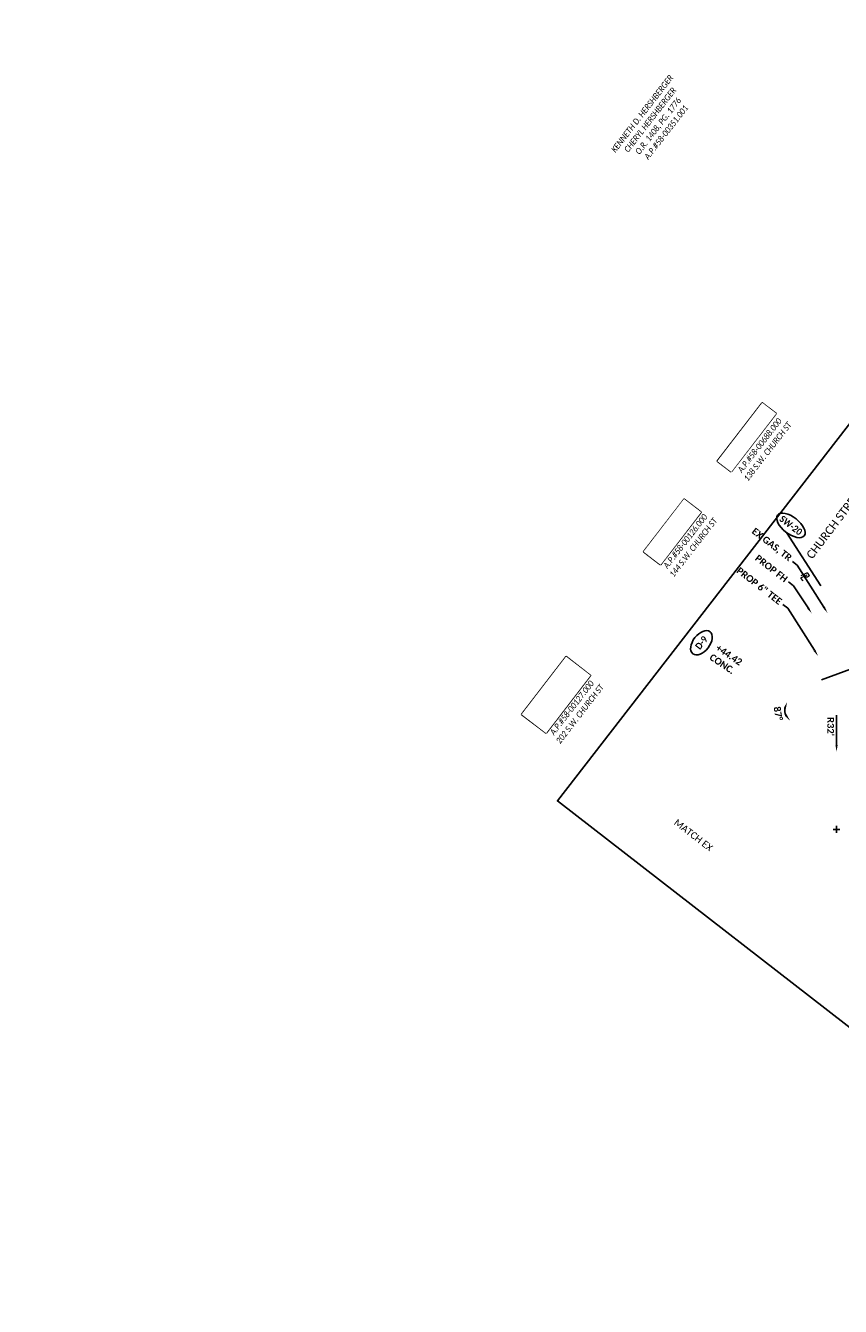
# Model space of a CAD drawing. Header units: feet. Extents: x 2204748 to 2209851, y 304262 to 307692.
# Tile 4 of 28: x 2205358 to 2205694, y 306364 to 306892. Entities that reach past the tile are written whole.
import ezdxf
from ezdxf import colors
from ezdxf.entities.mleader import LeaderData, LeaderLine
from ezdxf.math import Vec2, Vec3

# ---------------------------------------------------------------- set-up
doc = ezdxf.new("R2010")
doc.units = ezdxf.units.FT
doc.header["$MEASUREMENT"] = 0
doc.set_wipeout_variables(frame=1)
doc.linetypes.add('setbackex', pattern=[1.4, 1.3, -0.1])
for name, color, linetype in [('0_Text+_Line_Mask', 9, 'Continuous'), ('DV_X_Owner_Labels', 7, 'setbackex'), ('DV_X_Text', 7, 'Continuous'), ('RW_X_Text', 7, 'Continuous'), ('SH_TextM', 7, 'Continuous')]:
    doc.layers.add(name, color=color, linetype=linetype)
doc.layers.add('SH_VPort', color=5, linetype='Continuous', plot=False)
doc.styles.add('Simplex Normal (0.14)', font='calibri.ttf', dxfattribs={"height": 0.14})
doc.styles.add('Slanted Normal (0.125) Font 31', font='calibrii.ttf', dxfattribs={"width": 0.9, "height": 0.125})
doc.styles.add('Slanted-Normal', font='calibriz.ttf', dxfattribs={"height": 0.14})
doc.styles.add('Slanted-Sub Title', font='calibriz.ttf', dxfattribs={"height": 0.17})
doc.styles.add('Straight Normal (0.14) Font 30', font='calibrib.ttf', dxfattribs={"height": 0.14})
doc.styles.add('Straight-Normal', font='calibrib.ttf', dxfattribs={"height": 0.14})
doc.dimstyles.new('Dec Straight 0', dxfattribs={"dimtxt": 0.14, "dimasz": 0.14, "dimexe": 0.07, "dimexo": 0.07, "dimgap": 0.05, "dimtad": 1, "dimdec": 0, "dimzin": 0, "dimdsep": 46, "dimtxsty": 'Straight Normal (0.14) Font 30', "dimcen": 0.07, "dimclrd": 9, "dimclre": 9, "dimclrt": 256, "dimadec": 0, "dimazin": 0, "dimtfac": 1, "dimtdec": 0, "dimtofl": 0, "dimtmove": 2, "dimatfit": 3, "dimfxl": 1, "dimtolj": 1, "dimtzin": 0, "dimlwd": 25, "dimlwe": 25, "dimarcsym": 0})

# ---------------------------------------------------------------- blocks, each defined once
blk = doc.blocks.new('PL')
at = {"layer": 'DV_X_Text', "char_height": 0.14, "attachment_point": 1, "style": 'Simplex Normal (0.14)'}
for s, insert, width in [('{\\Fsimplex|c0;\\Q15;P}', (-0.028, 0.106), 0.15221), ('{\\Fsimplex|c0;\\Q15;L}', (0.002, 0.072), 0.05119)]:
    blk.add_mtext(s, dxfattribs=dict(at, insert=insert, width=width))
blk = doc.blocks.new('*D988')
at = {"color": 9, "lineweight": 25, "transparency": 16777216}
blk.add_arc((2206069.04, 306327.8), 5.2, 353.6535, 21.1968, dxfattribs=at)
at = {"color": 9, "transparency": 16777216}
for points in [[(2206073.52, 306329.4), (2206074.27, 306329.96), (2206072.22, 306331.92)], [(2206074.65, 306327.05), (2206073.78, 306327.4), (2206073.17, 306324.62)]]:
    blk.add_solid(points, dxfattribs=at)
at = {"layer": 'Defpoints', "color": 0, "transparency": 16777216}
for p in [(2205670.07, 306634.7), (2206093.44, 306359.5), (2206069.04, 306327.8), (2206073.85, 306329.78), (2206842.8, 305732.6)]:
    blk.add_point(p, dxfattribs=at)
at = {"transparency": 16777216, "insert": (2206076.88, 306328.17), "char_height": 2.8, "attachment_point": 5, "rotation": 272.7622, "style": 'Straight Normal (0.14) Font 30'}
blk.add_mtext('\\A1;90%%D', dxfattribs=at)
blk = doc.blocks.new('*D989')
at = {"color": 9, "lineweight": 25, "transparency": 16777216}
blk.add_arc((2205756.83, 306567.96), 5.2, 353.6535, 21.1968, dxfattribs=at)
at = {"color": 9, "transparency": 16777216}
for points in [[(2205761.31, 306569.56), (2205762.05, 306570.12), (2205760, 306572.09)], [(2205762.43, 306567.21), (2205761.57, 306567.56), (2205760.95, 306564.79)]]:
    blk.add_solid(points, dxfattribs=at)
at = {"layer": 'Defpoints', "color": 0, "transparency": 16777216}
for p in [(2205357.85, 306874.87), (2205781.22, 306599.66), (2205756.83, 306567.96), (2205761.64, 306569.95), (2206530.58, 305972.77)]:
    blk.add_point(p, dxfattribs=at)
at = {"transparency": 16777216, "insert": (2205764.67, 306568.34), "char_height": 2.8, "attachment_point": 5, "rotation": 272.7622, "style": 'Straight Normal (0.14) Font 30'}
blk.add_mtext('\\A1;90%%D', dxfattribs=at)
blk = doc.blocks.new('*D993')
at = {"color": 9, "lineweight": 25, "transparency": 16777216}
blk.add_line((2206349.28, 306106.32), (2206350.07, 306107.34), dxfattribs=at)
blk.add_arc((2206352.14, 306110.03), 4.79, 266.3847, 288.4782, dxfattribs=at)
at = {"color": 9, "transparency": 16777216}
for points in [[(2206351.67, 306104.81), (2206352, 306105.68), (2206349.22, 306106.23)], [(2206353.39, 306105.86), (2206353.93, 306105.1), (2206355.94, 306107.11)]]:
    blk.add_solid(points, dxfattribs=at)
at = {"layer": 'Defpoints', "color": 0, "transparency": 16777216}
for p in [(2205670.07, 306634.7), (2206348.43, 306105.21), (2206351.51, 306105.28), (2206324.04, 306073.5), (2206842.8, 305732.6)]:
    blk.add_point(p, dxfattribs=at)
at = {"transparency": 16777216, "insert": (2206354.02, 306102.83), "char_height": 2.8, "attachment_point": 5, "rotation": 14.616, "style": 'Straight Normal (0.14) Font 30'}
blk.add_mtext('\\A1;90%%D', dxfattribs=at)
blk = doc.blocks.new('*D995')
at = {"layer": 'Defpoints', "color": 0, "transparency": 16777216}
for p in [(2205692.15, 306592.94), (2205692.15, 306560.94)]:
    blk.add_point(p, dxfattribs=at)
at = {"layer": 'SH_TextM', "color": 9, "lineweight": 25, "transparency": 16777216}
for p, q in [((2205692.15, 306607.96), (2205692.15, 306595.74)), ((2205692.15, 306559.54), (2205692.15, 306562.34)), ((2205690.75, 306560.94), (2205693.55, 306560.94))]:
    blk.add_line(p, q, dxfattribs=at)
at = {"layer": 'SH_TextM', "color": 9, "transparency": 16777216}
blk.add_solid([(2205691.69, 306595.74), (2205692.62, 306595.74), (2205692.15, 306592.94)], dxfattribs=at)
at = {"layer": 'SH_TextM', "transparency": 16777216, "insert": (2205689.71, 306603.25), "char_height": 2.8, "attachment_point": 5, "rotation": 270, "style": 'Straight Normal (0.14) Font 30'}
blk.add_mtext("\\A1;R32'", dxfattribs=at)
blk = doc.blocks.new('*D1029')
at = {"layer": 'Defpoints', "color": 0, "transparency": 16777216}
for p in [(2205984.98, 307009.34), (2205639.17, 306635.7), (2205670.79, 306610.72), (2205676.39, 306610.18), (2205649.22, 306575.04)]:
    blk.add_point(p, dxfattribs=at)
at = {"layer": 'SH_TextM', "color": 9, "lineweight": 25, "transparency": 16777216}
blk.add_arc((2205676.39, 306610.18), 5.62, 174.3849, 203.4665, dxfattribs=at)
at = {"layer": 'SH_TextM', "color": 9, "transparency": 16777216}
for points in [[(2205670.35, 306610.89), (2205671.23, 306610.57), (2205671.75, 306613.36)], [(2205671.6, 306608.23), (2205670.86, 306607.66), (2205672.95, 306605.73)]]:
    blk.add_solid(points, dxfattribs=at)
at = {"layer": 'SH_TextM', "transparency": 16777216, "insert": (2205668.05, 306608.62), "char_height": 2.8, "attachment_point": 5, "rotation": 280.6318, "style": 'Straight Normal (0.14) Font 30'}
blk.add_mtext('\\A1;87%%D', dxfattribs=at)

msp = doc.modelspace()

# ---------------------------------------------------------------- linework, layer by layer
at = {"layer": '0_Text+_Line_Mask'}
for points in [[(2205648.76, 306708.19), (2205642.99, 306712.63), (2205661.52, 306736.71), (2205667.29, 306732.27)], [(2205619.63, 306669.92), (2205612.57, 306675.35), (2205629.27, 306697.05), (2205636.32, 306691.62)], [(2205572.41, 306600.56), (2205562.33, 306608.31), (2205580.65, 306632.12), (2205590.72, 306624.37)]]:
    msp.add_lwpolyline(points, close=True, dxfattribs=at)
at = {"layer": 'SH_TextM', "elevation": -658.73}
msp.add_lwpolyline([(2205671.51, 306683.25), (2205685.67, 306661.33)], dxfattribs=at)
at = {"layer": 'SH_TextM'}
msp.add_lwpolyline([(2205776.71, 306625.83), (2205750.29, 306646.15), (2205685.92, 306622.51)], dxfattribs=at)
msp.add_ellipse((2205673.35, 306686.17, -658.73), major_axis=(-5.49, 4.26), ratio=0.495819, dxfattribs=at)
at = {"layer": 'SH_VPort', "elevation": -658.73}
msp.add_lwpolyline([(2205703.71, 306736.02), (2206142.78, 306395.69), (2206016.13, 306232.3), (2205577.06, 306572.63)], close=True, dxfattribs=at)

# ---------------------------------------------------------------- block references
at = {"layer": 'DV_X_Text', "xscale": 20, "yscale": 20, "zscale": 20, "rotation": 310.4912257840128}
msp.add_blockref('PL', (2205677.97, 306665.71), dxfattribs=at)

# ---------------------------------------------------------------- texts
at = {"layer": 'DV_X_Owner_Labels', "char_height": 2.5, "width": 97.223, "attachment_point": 2, "rotation": 52.1945, "style": 'Slanted Normal (0.125) Font 31'}
for s, insert in [('KENNETH D. HERSHBERGER\\PCHERYL HERSHBERGER\\PO.R. 1408, PG. 1776\\PA.P.#58-00351.001', (2205611.02, 306856.61)), ('MARCIA K. TROYER\\PO.R. 1157, PG. 2467\\PA.P.#58-00688.000\\P138 S.W. CHURCH ST', (2205652.85, 306725.04)), ('LEE R. YODER\\PD.V. 688, PG. 282\\PA.P.#58-00126.000\\P144 S.W. CHURCH ST', (2205622.2, 306685.51)), ('MYRON R. YODER\\PHEATHER M. YODER\\PD.V. 694, PG. 446\\PA.P.#58-00127.000\\P202 S.W. CHURCH ST', (2205572.15, 306619.45))]:
    msp.add_mtext(s, dxfattribs=dict(at, insert=insert))
at = {"layer": 'RW_X_Text', "style": 'Slanted-Sub Title'}
msp.add_text('CHURCH STREET SW', height=3.4, rotation=52.7517, dxfattribs=at).set_placement((2205682.13, 306672.04))
at = {"layer": 'SH_TextM', "char_height": 2.8}
for s, insert, width, attachment_point, rotation, style in [('{\\W0.9;SW-20}', (2205673.35, 306686.17, -658.73), 13.0687, 5, 322.431, 'Straight-Normal'), ('MATCH EX', (2205626.54, 306565.42), 21.2433, 1, 322.5, 'Slanted-Normal')]:
    msp.add_mtext(s, dxfattribs=dict(at, insert=insert, width=width, attachment_point=attachment_point, rotation=rotation, style=style))

# ---------------------------------------------------------------- dimensions: what is measured, and where the dimension line sits
for base, line2, picture, middle in [((2206073.85, 306329.78), ((2206093.44, 306359.5), (2206069.04, 306327.8)), '*D988', (2206076.88, 306328.17)), ((2206351.51, 306105.28), ((2206348.43, 306105.21), (2206324.04, 306073.5)), '*D993', (2206354.02, 306102.83))]:
    dim = msp.add_angular_dim_2l(base=base, line1=((2205670.07, 306634.7), (2206842.8, 305732.6)), line2=line2, text='90%%D', dimstyle='Dec Straight 0', override={"dimscale": 0, "dimpost": "'"})
    dim.commit()
    dim.dimension.update_dxf_attribs({"geometry": picture, "text_midpoint": middle, "dimtype": 162})
at = {"layer": 'SH_TextM'}
dim = msp.add_radius_dim(center=(2205692.15, 306560.94), mpoint=(2205692.15, 306592.94), dimstyle='Dec Straight 0', override={"dimpost": "'"}, dxfattribs=at)
dim.commit()
dim.dimension.update_dxf_attribs({"geometry": '*D995', "text_midpoint": (2205689.71, 306603.25)})

# ---------------------------------------------------------------- leaders
ml = msp.add_multileader_mtext('Standard', dxfattribs=at)
ml.set_content('EX GAS, TR', color=256, style='Straight Normal (0.14) Font 30')
ml.set_leader_properties(color=256, linetype='Continuous', lineweight=-1)
ml.build(insert=Vec2(0, 0))
ml.multileader.update_dxf_attribs({"text_right_attachment_type": 3, "dogleg_length": 0.125, "arrow_head_size": 2.8})
ctx = ml.context
ctx.base_point, ctx.char_height, ctx.arrow_head_size, ctx.landing_gap_size, ctx.plane_origin, ctx.plane_x_axis, ctx.plane_y_axis = Vec3(2205656.64, 306684.83, -658.73), 2.8, 2.8, 1.2, Vec3(2205688.43, 306650.09, -658.73), Vec3(0.790369, -0.612631), Vec3(0.612631, 0.790369)
ctx.right_attachment, ctx.text_align_type = 3, 2
notes = []
notes.append((ctx, [(0, (1, 1, 0), (2205675.93, 306669.83, -658.73), (-0.790369, 0.612631), 2.5, [(0, [(2205688.43, 306650.09, -658.73)], 0, [])])]))
ctx.mtext.insert, ctx.mtext.text_direction, ctx.mtext.rotation, ctx.mtext.alignment, ctx.mtext.flow_direction = Vec3(2205674.08, 306673.48, -658.73), Vec3(0.790369, -0.612631), 5.6238, 3, 5
ml = msp.add_multileader_mtext('Standard', dxfattribs=at)
ml.set_content('PROP FH', color=256, style='Straight Normal (0.14) Font 30')
ml.set_leader_properties(color=256, linetype='Continuous', lineweight=-1)
ml.build(insert=Vec2(0, 0))
ml.multileader.update_dxf_attribs({"text_right_attachment_type": 3, "dogleg_length": 0.125, "arrow_head_size": 2.8})
ctx = ml.context
ctx.base_point, ctx.char_height, ctx.arrow_head_size, ctx.landing_gap_size, ctx.plane_origin, ctx.plane_x_axis, ctx.plane_y_axis = Vec3(2205658.38, 306673.78, -658.73), 2.8, 2.8, 1.2, Vec3(2205681.94, 306649.87, -658.73), Vec3(0.790369, -0.612631), Vec3(0.612631, 0.790369)
ctx.right_attachment, ctx.text_align_type = 3, 2
notes.append((ctx, [(0, (1, 1, 0), (2205674.37, 306661.34, -658.73), (-0.790369, 0.612631), 2.5, [(0, [(2205681.94, 306649.87, -658.73)], 0, [])])]))
ctx.mtext.insert, ctx.mtext.text_direction, ctx.mtext.rotation, ctx.mtext.alignment, ctx.mtext.flow_direction = Vec3(2205672.34, 306664.76, -658.73), Vec3(0.790369, -0.612631), 5.6238, 3, 5
ml = msp.add_multileader_mtext('Standard', dxfattribs=at)
ml.set_content('PROP 6" TEE', color=256, style='Straight Normal (0.14) Font 30')
ml.set_leader_properties(color=256, linetype='Continuous', lineweight=-1)
ml.build(insert=Vec2(0, 0))
ml.multileader.update_dxf_attribs({"text_right_attachment_type": 3, "dogleg_length": 0.125, "arrow_head_size": 2.8})
ctx = ml.context
ctx.base_point, ctx.char_height, ctx.arrow_head_size, ctx.landing_gap_size, ctx.plane_origin, ctx.plane_x_axis, ctx.plane_y_axis = Vec3(2205650.55, 306668.78, -658.73), 2.8, 2.8, 1.2, Vec3(2205684.54, 306632.33, -658.73), Vec3(0.790369, -0.612631), Vec3(0.612631, 0.790369)
ctx.right_attachment, ctx.text_align_type = 3, 2
notes.append((ctx, [(0, (1, 1, 0), (2205672.04, 306652.08, -658.73), (-0.790369, 0.612631), 2.5, [(0, [(2205684.54, 306632.33, -658.73)], 0, [])])]))
ctx.mtext.insert, ctx.mtext.text_direction, ctx.mtext.rotation, ctx.mtext.alignment, ctx.mtext.flow_direction = Vec3(2205670.01, 306655.5, -658.73), Vec3(0.790369, -0.612631), 5.6238, 3, 5
for ctx, leaders in notes:
    for number, flags, end, landing, length, lines in leaders:
        leader = LeaderData()
        leader.index, (leader.has_last_leader_line, leader.has_dogleg_vector, leader.attachment_direction) = number, flags
        leader.last_leader_point, leader.dogleg_vector, leader.dogleg_length = Vec3(end), Vec3(landing), length
        for number, points, colour, breaks in lines:
            line = LeaderLine()
            line.index, line.vertices, line.color, line.breaks = number, Vec3.list(points), colors.encode_raw_color(colour), breaks
            leader.lines.append(line)
        ctx.leaders.append(leader)

# ---------------------------------------------------------------- next in the draw order: wipeouts: each hides what was drawn before it
for points in [[(2205648.76, 306708.19), (2205642.99, 306712.63), (2205661.52, 306736.71), (2205667.29, 306732.27)], [(2205619.63, 306669.92), (2205612.57, 306675.35), (2205629.27, 306697.05), (2205636.32, 306691.62)], [(2205572.41, 306600.56), (2205562.33, 306608.31), (2205580.65, 306632.12), (2205590.72, 306624.37)]]:
    msp.add_wipeout(points).dxf.layer = '0_Text+_Line_Mask'

# ---------------------------------------------------------------- next in the draw order: dimensions: what is measured, and where the dimension line sits
dim = msp.add_angular_dim_2l(base=(2205761.64, 306569.95), line1=((2205357.85, 306874.87), (2206530.58, 305972.77)), line2=((2205781.22, 306599.66), (2205756.83, 306567.96)), text='90%%D', dimstyle='Dec Straight 0', override={"dimscale": 0, "dimpost": "'"})
dim.commit()
dim.dimension.update_dxf_attribs({"geometry": '*D989', "text_midpoint": (2205764.67, 306568.34), "dimtype": 162})
dim = msp.add_angular_dim_2l(base=(2205670.79, 306610.72), line1=((2205649.22, 306575.04), (2205984.98, 307009.34)), line2=((2205639.17, 306635.7), (2205676.39, 306610.18)), text='87%%D', dimstyle='Dec Straight 0', override={"dimscale": 0, "dimpost": "'"}, dxfattribs=at)
dim.commit()
dim.dimension.update_dxf_attribs({"geometry": '*D1029', "text_midpoint": (2205668.05, 306608.62), "dimtype": 162})

# ---------------------------------------------------------------- next in the draw order: leaders
ml = msp.add_multileader_mtext('Standard', dxfattribs=at)
ml.set_content('EX. BRICK WALL, DND', color=256, style='Straight Normal (0.14) Font 30')
ml.set_leader_properties(color=256, linetype='Continuous', lineweight=-1)
ml.build(insert=Vec2(0, 0))
ml.multileader.update_dxf_attribs({"text_right_attachment_type": 3, "dogleg_length": 0.125, "arrow_head_size": 2.8, "scale": 20})
ctx = ml.context
ctx.base_point, ctx.scale, ctx.char_height, ctx.arrow_head_size, ctx.landing_gap_size, ctx.plane_origin, ctx.plane_x_axis, ctx.plane_y_axis = Vec3(2206046.9, 306422.02), 20, 2.5, 2.8, 1.2, Vec3(2206051.8, 306359.27), Vec3(0.79262, -0.609716), Vec3(0.609716, 0.79262)
ctx.right_attachment, ctx.text_align_type = 3, 2
notes = []
notes.append((ctx, [(1, (1, 1, 0), (2206069.2, 306399.57), (-0.79262, 0.609716), 2.5, [(0, [(2206061.49, 306373.72)], 0, [])])]))
ctx.mtext.insert, ctx.mtext.text_direction, ctx.mtext.rotation, ctx.mtext.width, ctx.mtext.alignment, ctx.mtext.flow_direction = Vec3(2206069.59, 306406.15), Vec3(0.79262, -0.609716), 5.627483, 27.7256, 3, 5
for ctx, leaders in notes:
    for number, flags, end, landing, length, lines in leaders:
        leader = LeaderData()
        leader.index, (leader.has_last_leader_line, leader.has_dogleg_vector, leader.attachment_direction) = number, flags
        leader.last_leader_point, leader.dogleg_vector, leader.dogleg_length = Vec3(end), Vec3(landing), length
        for number, points, colour, breaks in lines:
            line = LeaderLine()
            line.index, line.vertices, line.color, line.breaks = number, Vec3.list(points), colors.encode_raw_color(colour), breaks
            leader.lines.append(line)
        ctx.leaders.append(leader)

# ---------------------------------------------------------------- next in the draw order: texts
at = {"layer": 'SH_TextM', "insert": (2205643.64, 306637.34), "char_height": 2.8, "width": 15.4271, "attachment_point": 1, "rotation": 326.0649, "style": 'Slanted-Normal', "bg_fill": 3, "box_fill_scale": 1.5, "bg_fill_color": 256, "bg_fill_transparency": 0}
msp.add_mtext('{\\fCalibri|b1|i0|c0|p46;+44.42\\PCONC.}', dxfattribs=at)

# ---------------------------------------------------------------- next in the draw order: texts
at = {"layer": 'SH_TextM', "insert": (2205636.45, 306637.81), "char_height": 2.8, "width": 13.0687, "attachment_point": 5, "rotation": 52.431, "style": 'Straight-Normal', "bg_fill": 3, "box_fill_scale": 1.5, "bg_fill_color": 256, "bg_fill_transparency": 0}
msp.add_mtext('{\\W0.9;D-9}', dxfattribs=at)

# ---------------------------------------------------------------- next in the draw order: linework, layer by layer
at = {"layer": 'SH_TextM'}
msp.add_ellipse((2205636.45, 306637.81), major_axis=(-3.53, -4.56), ratio=0.596932, dxfattribs=at)

doc.saveas('drawing.dxf')
